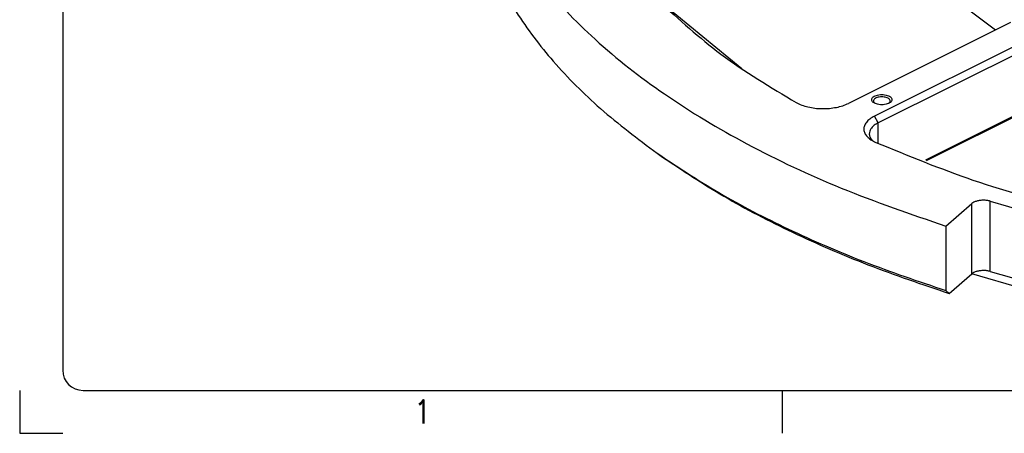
# Model space of a CAD drawing. Header units: inches. Extents: x -343 to 520, y -275 to 283.
# Tile 1 of 42: x -343 to -198, y -275 to -214. Entities that reach past the tile are written whole.
import ezdxf

# ---------------------------------------------------------------- set-up
doc = ezdxf.new("R2010")
doc.units = ezdxf.units.IN
doc.layers.add('1', color=7, linetype='Continuous')
doc.styles.add('CONVERTER_11', font='txt.shx', dxfattribs={"width": 0.9})

# ---------------------------------------------------------------- blocks, each defined once
blk = doc.blocks.new('probecard_stiffener_1__147', base_point=(-277.25, -266.58))
at = {"color": 7, "linetype": 'Continuous'}
for p, q in [((-248.27, -212.04), (-236.77, -221.51)), ((-203.23, -212.81), (-199.28, -215.79)), ((-197.06, -214.68), (-220.99, -226.64)), ((-193.24, -216.59), (-217.17, -228.55)), ((-192.67, -217.56), (-216.6, -229.53)), ((-217.19, -226.58), (-217.18, -226.6)), ((-214.96, -226.6), (-214.92, -226.56)), ((-192.67, -226.57), (-209.62, -235.05)), ((-209.48, -235.1), (-193.24, -226.98)), ((-217.48, -232.1), (-217.38, -232.19)), ((-249.28, -234), (-248.47, -234.58)), ((-200.05, -241.11), (-192.25, -243.36)), ((-206.61, -244.79), (-202.78, -241.47)), ((-206.61, -244.79), (-206.61, -254.32)), ((-200.05, -251.5), (-195.35, -252.85)), ((-206.11, -254.75), (-202.78, -251.87)), ((-206.11, -254.75), (-206.61, -254.32))]:
    blk.add_line(p, q, dxfattribs=at)
at = {"color": 1, "linetype": 'Continuous'}
for p, q in [((-216.6, -229.53), (-217.17, -228.55)), ((-216.6, -232.53), (-216.6, -229.53)), ((-200.05, -251.5), (-200.05, -241.11)), ((-202.78, -251.87), (-202.78, -241.47))]:
    blk.add_line(p, q, dxfattribs=at)
at = {"color": 7, "linetype": 'Continuous'}
for points, knots in [([(-277.25, -180.48), (-277.01, -183.7), (-276.52, -190.27), (-272.64, -199.83), (-266.62, -209), (-258.34, -217.66), (-248.02, -225.7), (-235.78, -233.01), (-221.85, -239.57), (-211.8, -243.01), (-206.61, -244.79)], [0, 0, 0, 0, 9.618195, 19.670359, 30.513937, 42.391799, 55.433004, 69.671426, 85.066671, 101.521611, 101.521611, 101.521611, 101.521611]), ([(-277.25, -190.01), (-277.09, -192.63), (-276.77, -197.95), (-274.21, -205.77), (-270.19, -213.4), (-264.6, -220.73), (-257.6, -227.76), (-252.13, -231.87), (-249.28, -234)], [0, 0, 0, 0, 7.843909, 15.927682, 24.46162, 33.607946, 43.475813, 54.125283, 54.125283, 54.125283, 54.125283]), ([(-248.99, -211.53), (-246.01, -214.24), (-239.77, -219.94), (-232.5, -224.26), (-228.7, -226.53)], [0, 0, 0, 0, 12.053699, 25.290114, 25.290114, 25.290114, 25.290114]), ([(-214.57, -226.09), (-214.58, -226.02), (-214.61, -225.86), (-214.82, -225.66), (-215.1, -225.51), (-215.45, -225.4), (-215.86, -225.34), (-216.28, -225.34), (-216.68, -225.4), (-217.04, -225.51), (-217.32, -225.66), (-217.51, -225.86), (-217.59, -226.09), (-217.51, -226.33), (-217.32, -226.52), (-217.04, -226.68), (-216.68, -226.79), (-216.28, -226.85), (-215.86, -226.85), (-215.45, -226.79), (-215.1, -226.68), (-214.82, -226.52), (-214.61, -226.33), (-214.58, -226.17), (-214.57, -226.09)], [0, 0, 0, 0, 0.219862, 0.48285, 0.805647, 1.182902, 1.596944, 2.023888, 2.43793, 2.815186, 3.137982, 3.400971, 3.620832, 3.840694, 4.103682, 4.426479, 4.803735, 5.217776, 5.644721, 6.058762, 6.436018, 6.758815, 7.021803, 7.241665, 7.241665, 7.241665, 7.241665]), ([(-228.7, -226.53), (-228.44, -226.66), (-227.89, -226.93), (-226.96, -227.19), (-225.95, -227.37), (-224.89, -227.44), (-223.83, -227.4), (-222.8, -227.25), (-221.84, -227.02), (-221.26, -226.77), (-220.99, -226.64)], [0, 0, 0, 0, 0.873813, 1.839675, 2.873347, 3.944835, 5.021251, 6.06934, 7.057983, 7.960915, 7.960915, 7.960915, 7.960915]), ([(-214.92, -226.56), (-214.88, -226.5), (-214.81, -226.4), (-214.82, -226.19), (-214.94, -226.02), (-215.15, -225.87), (-215.42, -225.76), (-215.74, -225.7), (-216.09, -225.68), (-216.44, -225.7), (-216.75, -225.78), (-217.02, -225.89), (-217.21, -226.04), (-217.32, -226.22), (-217.32, -226.43), (-217.24, -226.53), (-217.19, -226.58)], [0, 0, 0, 0, 0.195367, 0.373372, 0.574025, 0.821358, 1.117639, 1.451762, 1.805555, 2.157803, 2.487518, 2.777257, 3.017363, 3.21273, 3.390735, 3.591389, 3.591389, 3.591389, 3.591389]), ([(-217.17, -228.55), (-217.4, -228.68), (-217.84, -228.92), (-218.35, -229.41), (-218.67, -229.94), (-218.76, -230.51), (-218.6, -231.08), (-218.22, -231.6), (-217.65, -232.06), (-217.19, -232.29), (-216.94, -232.41)], [0, 0, 0, 0, 0.799178, 1.48951, 2.085732, 2.629149, 3.182217, 3.803099, 4.52496, 5.355877, 5.355877, 5.355877, 5.355877]), ([(-216.6, -229.53), (-216.8, -229.64), (-217.18, -229.85), (-217.61, -230.26), (-217.88, -230.72), (-217.95, -231.21), (-217.81, -231.7), (-217.59, -231.96), (-217.48, -232.1)], [0, 0, 0, 0, 0.684276, 1.27449, 1.783794, 2.248758, 2.724117, 3.259918, 3.259918, 3.259918, 3.259918]), ([(-216.94, -232.41), (-212.19, -234.37), (-202.41, -238.4), (-192.2, -241.14), (-186.94, -242.55)], [0, 0, 0, 0, 15.378573, 31.700691, 31.700691, 31.700691, 31.700691]), ([(-249.28, -234), (-246.27, -236.01), (-240.06, -240.14), (-229.78, -245.41), (-218.58, -250.28), (-210.67, -252.95), (-206.61, -254.32)], [0, 0, 0, 0, 10.837019, 22.380963, 34.597079, 47.432615, 47.432615, 47.432615, 47.432615]), ([(-248.47, -234.58), (-245.48, -236.57), (-239.31, -240.67), (-229.11, -245.91), (-217.99, -250.74), (-210.14, -253.39), (-206.11, -254.75)], [0, 0, 0, 0, 10.757856, 22.216999, 34.343, 47.083599, 47.083599, 47.083599, 47.083599]), ([(-200.05, -241.11), (-200.21, -241.07), (-200.54, -240.99), (-201.05, -240.96), (-201.56, -240.99), (-202.03, -241.09), (-202.45, -241.24), (-202.68, -241.4), (-202.78, -241.47)], [0, 0, 0, 0, 0.492598, 1.011357, 1.530115, 2.022713, 2.466366, 2.845726, 2.845726, 2.845726, 2.845726]), ([(-200.05, -251.5), (-200.21, -251.46), (-200.54, -251.38), (-201.05, -251.36), (-201.56, -251.39), (-202.03, -251.48), (-202.45, -251.63), (-202.68, -251.79), (-202.78, -251.87)], [0, 0, 0, 0, 0.492598, 1.011357, 1.530115, 2.022713, 2.466366, 2.845726, 2.845726, 2.845726, 2.845726])]:
    blk.add_open_spline(points, degree=3, knots=knots, dxfattribs=at)
blk = doc.blocks.new('probe_card_stiffener_E7018-24155__148', base_point=(-277.25, -266.58))
blk.add_blockref('probecard_stiffener_1__147', (-277.25, -266.58))
blk = doc.blocks.new('probe_card_stiffner_assy_E7018-64155__150', base_point=(-277.25, -266.58))
blk.add_blockref('probe_card_stiffener_E7018-24155__148', (-277.25, -266.58))
blk = doc.blocks.new('probe_card_E7018-96550__151', base_point=(-255.72, -254.18))
at = {"color": 7, "linetype": 'Continuous'}
blk.add_line((-195.35, -254.02), (-202.78, -251.87), dxfattribs=at)
blk = doc.blocks.new('probe_card_assy__152', base_point=(-277.25, -266.58))
for name, p in [('probe_card_stiffner_assy_E7018-64155__150', (-277.25, -266.58)), ('probe_card_E7018-96550__151', (-255.72, -254.18))]:
    blk.add_blockref(name, p)
blk = doc.blocks.new('gen2', base_point=(-124.85, -182))
blk.add_blockref('probe_card_assy__152', (-277.25, -266.58))
blk = doc.blocks.new('Drawing_Grid_Zones', base_point=(-248.72, -265.13))
at = {"layer": '1', "color": 4, "linetype": 'Continuous'}
for p, q in [((-343.43, -269.09), (-343.43, -275.44)), ((-230.72, -275.44), (-230.72, -269.09)), ((-343.43, -275.44), (-337.08, -275.44))]:
    blk.add_line(p, q, dxfattribs=at)
at = {"layer": '1', "color": 4, "insert": (-283.9, -272.26), "char_height": 3.5, "attachment_point": 5, "line_spacing_factor": 1.080432, "style": 'CONVERTER_11'}
blk.add_mtext('1', dxfattribs=at)
blk = doc.blocks.new('D_Size_Verigy_Frame', base_point=(-248.72, -265.13))
at = {"layer": '1', "color": 7, "linetype": 'Continuous'}
for p, q in [((-337.08, 274.01), (-337.08, -266.09)), ((-334.08, -269.09), (510.82, -269.09))]:
    blk.add_line(p, q, dxfattribs=at)
blk.add_arc((-334.08, -266.09), 3, 180, 270, dxfattribs=at)
at = {"layer": '1'}
blk.add_blockref('Drawing_Grid_Zones', (-248.72, -265.13), dxfattribs=at)
blk = doc.blocks.new('1')
for name, p in [('D_Size_Verigy_Frame', (-248.72, -265.13)), ('gen2', (-124.85, -182))]:
    blk.add_blockref(name, p)

msp = doc.modelspace()

# ---------------------------------------------------------------- block references
at = {"layer": '1'}
msp.add_blockref('1', (0, 0), dxfattribs=at)

doc.saveas('drawing.dxf')
